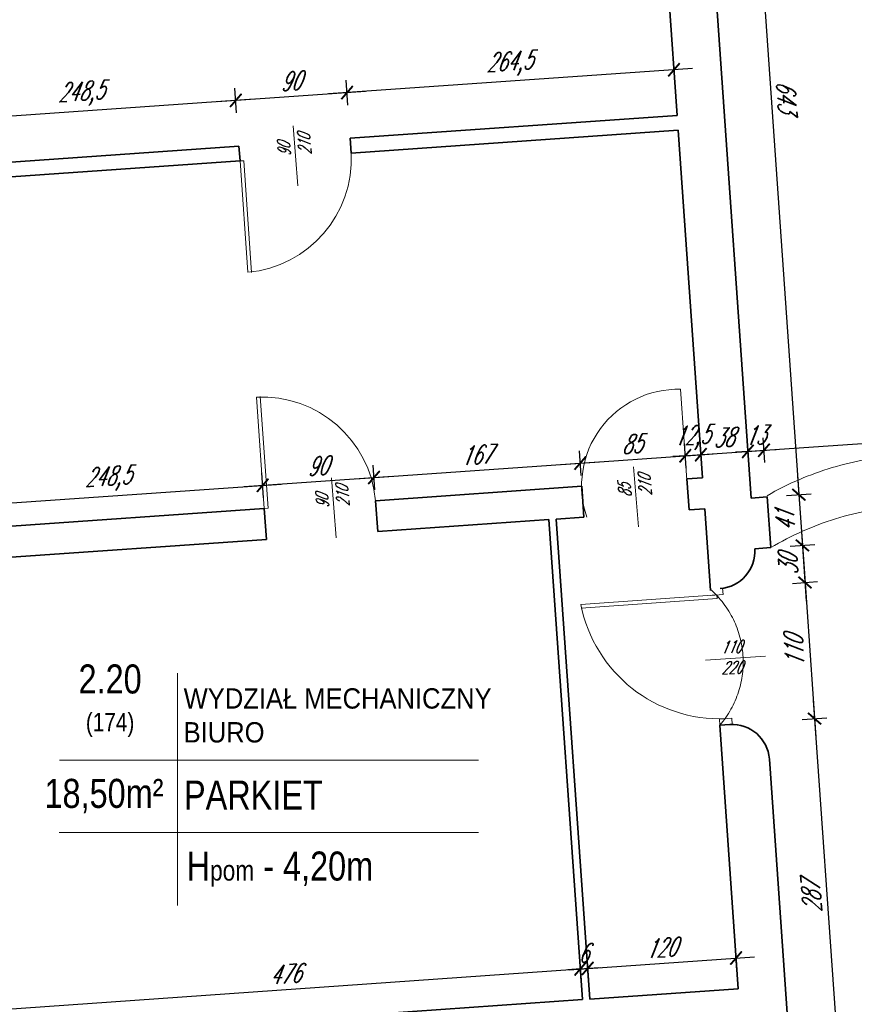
# Model space of a CAD drawing. Header units: millimetres. Extents: x 402 to 79005, y -7782 to 89952.
# Tile 102 of 256: x 22048 to 22721, y 23852 to 24646. Entities that reach past the tile are written whole.
import ezdxf

# ---------------------------------------------------------------- set-up
doc = ezdxf.new("R2010")
doc.units = ezdxf.units.MM
doc.header["$LTSCALE"] = 10
doc.linetypes.add('DASHED', pattern=[19.05, 12.7, -6.35])
doc.layers.get('0').update_dxf_attribs({"lineweight": 0})
doc.layers.get('Defpoints').update_dxf_attribs({"color": 253})
for name, color, linetype, lineweight in [('01 parter - ściany', 253, 'Continuous', 35), ('03_drzwi', 253, 'Continuous', 15), ('04-2_nad', 253, 'DASHED', 5), ('05-01_wymiary', 253, 'Continuous', 5), ('05-03_opis', 253, 'Continuous', 5)]:
    doc.layers.add(name, color=color, linetype=linetype, lineweight=lineweight)
doc.styles.add('ariel', font='ARIAL.TTF', dxfattribs={"width": 0.8})
doc.styles.add('ariel_wym', font='simplex.shx', dxfattribs={"width": 0.65, "oblique": 25})
doc.dimstyles.new('ariel 50', dxfattribs={"dimtxt": 15, "dimasz": 10, "dimexe": 10, "dimexo": 0, "dimgap": 5, "dimtad": 1, "dimdec": 1, "dimrnd": 0.5, "dimtxsty": 'ariel_wym', "dimblk": 'ARCHTICK', "dimcen": 2.5, "dimdle": 15, "dimazin": 0, "dimtfac": 1, "dimtdec": 1, "dimtix": 1, "dimtmove": 0, "dimatfit": 3, "dimldrblk": 'DOT', "dimfxl": 0, "dimarcsym": 0})
doc.dimstyles.new('ariel 50 wnętrze', dxfattribs={"dimtxt": 15, "dimasz": 10, "dimexe": 10, "dimexo": 0, "dimgap": 5, "dimtad": 1, "dimdec": 1, "dimrnd": 0.5, "dimtxsty": 'ariel_wym', "dimblk": 'ARCHTICK', "dimcen": 2.5, "dimdle": 15, "dimazin": 0, "dimtfac": 1, "dimtdec": 1, "dimtix": 1, "dimtmove": 0, "dimatfit": 3, "dimldrblk": 'DOT', "dimfxl": 0, "dimarcsym": 0})

# ---------------------------------------------------------------- blocks, each defined once
blk = doc.blocks.new('_ArchTick')
at = {"color": 0, "linetype": 'ByBlock', "const_width": 0.15}
blk.add_lwpolyline([(-0.5, -0.5), (0.5, 0.5)], dxfattribs=at)
blk = doc.blocks.new('*D1920')
at = {"layer": '05-01_wymiary', "color": 0, "lineweight": -2}
for p, q in [((21840.36, 21107.27), (21530.5, 25538.51)), ((21571.44, 25526.34), (21521.57, 25522.85)), ((21879.21, 21125.03), (21829.34, 21121.54))]:
    blk.add_line(p, q, dxfattribs=at)
at = {"layer": 'Defpoints', "color": 0}
for p in [(21854.5, 25546.13), (21531.54, 25523.55), (22246.18, 21150.69)]:
    blk.add_point(p, dxfattribs=at)
at = {"layer": '05-01_wymiary', "color": 0, "lineweight": -2, "xscale": 10, "yscale": 10, "zscale": 10}
for p, rotation in [((21531.54, 25523.55), 94.00000000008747), ((21839.31, 21122.24), 274.0000000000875)]:
    blk.add_blockref('_ArchTick', p, dxfattribs=dict(at, rotation=rotation))
at = {"layer": '05-01_wymiary', "color": 0, "insert": (21672.96, 23322.02), "char_height": 15, "attachment_point": 5, "rotation": 94, "style": 'ariel_wym'}
blk.add_mtext('4412', dxfattribs=at)
blk = doc.blocks.new('_Dot')
at = {"color": 0, "linetype": 'ByBlock', "lineweight": -2}
blk.add_line((-0.5, 0), (-1, 0), dxfattribs=at)
at = {"color": 0, "linetype": 'ByBlock', "const_width": 0.5}
blk.add_lwpolyline([(-0.25, 0, 1), (0.25, 0, 1)], format="xyb", close=True, dxfattribs=at)
blk = doc.blocks.new('*D1979')
at = {"layer": '05-01_wymiary', "color": 0, "lineweight": -2}
for p, q in [((22675.57, 24278.32), (22680.52, 24207.49)), ((22666.64, 24262.66), (22686.59, 24264.05)), ((22669.5, 24221.76), (22689.45, 24223.15))]:
    blk.add_line(p, q, dxfattribs=at)
at = {"layer": 'Defpoints', "color": 0}
for p in [(22651.05, 24261.57), (22653.91, 24220.67), (22679.47, 24222.46)]:
    blk.add_point(p, dxfattribs=at)
at = {"layer": '05-01_wymiary', "color": 0, "lineweight": -2, "xscale": 10, "yscale": 10, "zscale": 10}
for p, rotation in [((22676.61, 24263.36), 94.00000000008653), ((22679.47, 24222.46), 274.0000000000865)]:
    blk.add_blockref('_ArchTick', p, dxfattribs=dict(at, rotation=rotation))
at = {"layer": '05-01_wymiary', "color": 0, "insert": (22665.57, 24242.03), "char_height": 15, "attachment_point": 5, "rotation": 94, "style": 'ariel_wym'}
blk.add_mtext('41', dxfattribs=at)
blk = doc.blocks.new('*D1980')
at = {"layer": '05-01_wymiary', "color": 0, "lineweight": -2}
for p, q in [((22678.43, 24237.42), (22682.61, 24177.56)), ((22669.5, 24221.76), (22689.45, 24223.15)), ((22671.59, 24191.83), (22691.54, 24193.23))]:
    blk.add_line(p, q, dxfattribs=at)
at = {"layer": 'Defpoints', "color": 0}
for p in [(22653.91, 24220.67), (22681.56, 24192.53), (22605.13, 24187.18)]:
    blk.add_point(p, dxfattribs=at)
at = {"layer": '05-01_wymiary', "color": 0, "lineweight": -2, "xscale": 10, "yscale": 10, "zscale": 10}
for p, rotation in [((22679.47, 24222.46), 94.00000000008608), ((22681.56, 24192.53), 274.0000000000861)]:
    blk.add_blockref('_ArchTick', p, dxfattribs=dict(at, rotation=rotation))
at = {"layer": '05-01_wymiary', "color": 0, "insert": (22668.05, 24206.62), "char_height": 15, "attachment_point": 5, "rotation": 94, "style": 'ariel_wym'}
blk.add_mtext('30', dxfattribs=at)
blk = doc.blocks.new('*D1981')
at = {"layer": '05-01_wymiary', "color": 0, "lineweight": -2}
for p, q in [((22680.52, 24207.49), (22690.28, 24067.83)), ((22671.59, 24191.83), (22691.54, 24193.23)), ((22679.26, 24082.1), (22699.21, 24083.49))]:
    blk.add_line(p, q, dxfattribs=at)
at = {"layer": 'Defpoints', "color": 0}
for p in [(22605.13, 24187.18), (22612.8, 24077.45), (22689.24, 24082.8)]:
    blk.add_point(p, dxfattribs=at)
at = {"layer": '05-01_wymiary', "color": 0, "lineweight": -2, "xscale": 10, "yscale": 10, "zscale": 10}
for p, rotation in [((22681.56, 24192.53), 94.00000000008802), ((22689.24, 24082.8), 274.000000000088)]:
    blk.add_blockref('_ArchTick', p, dxfattribs=dict(at, rotation=rotation))
at = {"layer": '05-01_wymiary', "color": 0, "insert": (22672.93, 24136.79), "char_height": 15, "attachment_point": 5, "rotation": 94, "style": 'ariel_wym'}
blk.add_mtext('110', dxfattribs=at)
blk = doc.blocks.new('*D1982')
at = {"layer": '05-01_wymiary', "color": 0, "lineweight": -2}
for p, q in [((22688.19, 24097.76), (22710.3, 23781.53)), ((22679.26, 24082.1), (22699.21, 24083.49)), ((22699.28, 23795.8), (22719.23, 23797.19))]:
    blk.add_line(p, q, dxfattribs=at)
at = {"layer": 'Defpoints', "color": 0}
for p in [(22612.8, 24077.45), (22632.82, 23791.15), (22709.26, 23796.5)]:
    blk.add_point(p, dxfattribs=at)
at = {"layer": '05-01_wymiary', "color": 0, "lineweight": -2, "xscale": 10, "yscale": 10, "zscale": 10}
for p, rotation in [((22689.24, 24082.8), 94.00000000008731), ((22709.26, 23796.5), 274.0000000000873)]:
    blk.add_blockref('_ArchTick', p, dxfattribs=dict(at, rotation=rotation))
at = {"layer": '05-01_wymiary', "color": 0, "insert": (22686.78, 23938.77), "char_height": 15, "attachment_point": 5, "rotation": 94, "style": 'ariel_wym'}
blk.add_mtext('287', dxfattribs=at)
blk = doc.blocks.new('*D1991')
at = {"layer": '05-01_wymiary', "color": 0, "lineweight": -2}
for p, q in [((22576.53, 24596.1), (22575.14, 24616.05)), ((22590.8, 24607.12), (22297.05, 24586.58)), ((22312.71, 24577.65), (22311.31, 24597.6))]:
    blk.add_line(p, q, dxfattribs=at)
at = {"layer": 'Defpoints', "color": 0}
for p in [(22312.01, 24587.62), (22578.41, 24569.25), (22314.59, 24550.8)]:
    blk.add_point(p, dxfattribs=at)
at = {"layer": '05-01_wymiary', "color": 0, "lineweight": -2, "xscale": 10, "yscale": 10, "zscale": 10}
for p, rotation in [((22575.83, 24606.07), 3.999999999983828), ((22312.01, 24587.62), 183.9999999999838)]:
    blk.add_blockref('_ArchTick', p, dxfattribs=dict(at, rotation=rotation))
at = {"layer": '05-01_wymiary', "color": 0, "insert": (22442.95, 24610.74), "char_height": 15, "attachment_point": 5, "rotation": 4, "style": 'ariel_wym'}
blk.add_mtext('264,5', dxfattribs=at)
blk = doc.blocks.new('*D1992')
at = {"layer": '05-01_wymiary', "color": 0, "lineweight": -2}
for p, q in [((22312.71, 24577.65), (22311.31, 24597.6)), ((22326.98, 24588.67), (22207.27, 24580.3)), ((22222.93, 24571.37), (22221.53, 24591.32))]:
    blk.add_line(p, q, dxfattribs=at)
at = {"layer": 'Defpoints', "color": 0}
for p in [(22222.23, 24581.35), (22314.59, 24550.8), (22224.81, 24544.52)]:
    blk.add_point(p, dxfattribs=at)
at = {"layer": '05-01_wymiary', "color": 0, "lineweight": -2, "xscale": 10, "yscale": 10, "zscale": 10}
for p, rotation in [((22312.01, 24587.62), 3.999999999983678), ((22222.23, 24581.35), 183.9999999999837)]:
    blk.add_blockref('_ArchTick', p, dxfattribs=dict(at, rotation=rotation))
at = {"layer": '05-01_wymiary', "color": 0, "insert": (22266.25, 24596.96), "char_height": 15, "attachment_point": 5, "rotation": 4, "style": 'ariel_wym'}
blk.add_mtext('90', dxfattribs=at)
blk = doc.blocks.new('*D1993')
at = {"layer": '05-01_wymiary', "color": 0, "lineweight": -2}
for p, q in [((22222.93, 24571.37), (22221.53, 24591.32)), ((22237.19, 24582.39), (21959.34, 24562.96)), ((21975, 24554.03), (21973.6, 24573.99))]:
    blk.add_line(p, q, dxfattribs=at)
at = {"layer": 'Defpoints', "color": 0}
for p in [(21974.3, 24564.01), (22224.81, 24544.52), (21976.88, 24527.19)]:
    blk.add_point(p, dxfattribs=at)
at = {"layer": '05-01_wymiary', "color": 0, "lineweight": -2, "xscale": 10, "yscale": 10, "zscale": 10}
for p, rotation in [((22222.23, 24581.35), 3.999999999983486), ((21974.3, 24564.01), 183.9999999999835)]:
    blk.add_blockref('_ArchTick', p, dxfattribs=dict(at, rotation=rotation))
at = {"layer": '05-01_wymiary', "color": 0, "insert": (22097.3, 24586.57), "char_height": 15, "attachment_point": 5, "rotation": 4, "style": 'ariel_wym'}
blk.add_mtext('248,5', dxfattribs=at)
blk = doc.blocks.new('*D1998')
at = {"layer": '05-01_wymiary', "color": 0, "lineweight": -2}
for p, q in [((22244.64, 24260.94), (22243.24, 24280.89)), ((21981.05, 24252.53), (22258.9, 24271.96)), ((21996.71, 24243.6), (21995.31, 24263.55))]:
    blk.add_line(p, q, dxfattribs=at)
at = {"layer": 'Defpoints', "color": 0}
for p in [(22243.94, 24270.92), (22245.24, 24252.24), (21997.32, 24234.9)]:
    blk.add_point(p, dxfattribs=at)
at = {"layer": '05-01_wymiary', "color": 0, "lineweight": -2, "xscale": 10, "yscale": 10, "zscale": 10}
for p, rotation in [((22243.94, 24270.92), 3.999999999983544), ((21996.01, 24253.58), 183.9999999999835)]:
    blk.add_blockref('_ArchTick', p, dxfattribs=dict(at, rotation=rotation))
at = {"layer": '05-01_wymiary', "color": 0, "insert": (22119, 24276.14), "char_height": 15, "attachment_point": 5, "rotation": 4, "style": 'ariel_wym'}
blk.add_mtext('248,5', dxfattribs=at)
blk = doc.blocks.new('*D1999')
at = {"layer": '05-01_wymiary', "color": 0, "lineweight": -2}
for p, q in [((22334.42, 24267.22), (22333.02, 24287.17)), ((22228.98, 24269.87), (22348.68, 24278.24)), ((22244.64, 24260.94), (22243.24, 24280.89))]:
    blk.add_line(p, q, dxfattribs=at)
at = {"layer": 'Defpoints', "color": 0}
for p in [(22333.72, 24277.19), (22245.24, 24252.24), (22335.03, 24258.52)]:
    blk.add_point(p, dxfattribs=at)
at = {"layer": '05-01_wymiary', "color": 0, "lineweight": -2, "xscale": 10, "yscale": 10, "zscale": 10}
for p, rotation in [((22243.94, 24270.92), 183.9999999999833), ((22333.72, 24277.19), 3.999999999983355)]:
    blk.add_blockref('_ArchTick', p, dxfattribs=dict(at, rotation=rotation))
at = {"layer": '05-01_wymiary', "color": 0, "insert": (22287.96, 24286.52), "char_height": 15, "attachment_point": 5, "rotation": 4, "style": 'ariel_wym'}
blk.add_mtext('90', dxfattribs=at)
blk = doc.blocks.new('*D2000')
at = {"layer": '05-01_wymiary', "color": 0, "lineweight": -2}
for p, q in [((22500.86, 24278.86), (22499.46, 24298.81)), ((22318.76, 24276.15), (22515.12, 24289.88)), ((22334.42, 24267.22), (22333.02, 24287.17))]:
    blk.add_line(p, q, dxfattribs=at)
at = {"layer": 'Defpoints', "color": 0}
for p in [(22500.16, 24288.83), (22501.46, 24270.15), (22335.03, 24258.52)]:
    blk.add_point(p, dxfattribs=at)
at = {"layer": '05-01_wymiary', "color": 0, "lineweight": -2, "xscale": 10, "yscale": 10, "zscale": 10}
for p, rotation in [((22500.16, 24288.83), 3.999999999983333), ((22333.72, 24277.19), 183.9999999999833)]:
    blk.add_blockref('_ArchTick', p, dxfattribs=dict(at, rotation=rotation))
at = {"layer": '05-01_wymiary', "color": 0, "insert": (22416.07, 24295.48), "char_height": 15, "attachment_point": 5, "rotation": 4, "style": 'ariel_wym'}
blk.add_mtext('167', dxfattribs=at)
blk = doc.blocks.new('*D2001')
at = {"layer": '05-01_wymiary', "color": 0, "lineweight": -2}
for p, q in [((22585.65, 24284.79), (22584.25, 24304.74)), ((22485.19, 24287.79), (22599.91, 24295.81)), ((22500.86, 24278.86), (22499.46, 24298.81))]:
    blk.add_line(p, q, dxfattribs=at)
at = {"layer": 'Defpoints', "color": 0}
for p in [(22584.95, 24294.76), (22586.26, 24276.08), (22501.46, 24270.15)]:
    blk.add_point(p, dxfattribs=at)
at = {"layer": '05-01_wymiary', "color": 0, "lineweight": -2, "xscale": 10, "yscale": 10, "zscale": 10}
for p, rotation in [((22584.95, 24294.76), 3.999999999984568), ((22500.16, 24288.83), 183.9999999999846)]:
    blk.add_blockref('_ArchTick', p, dxfattribs=dict(at, rotation=rotation))
at = {"layer": '05-01_wymiary', "color": 0, "insert": (22541.68, 24304.27), "char_height": 15, "attachment_point": 5, "rotation": 4, "style": 'ariel_wym'}
blk.add_mtext('85', dxfattribs=at)
blk = doc.blocks.new('*D2002')
at = {"layer": '05-01_wymiary', "color": 0, "lineweight": -2}
for p, q in [((22585.65, 24284.79), (22584.25, 24304.74)), ((22598.24, 24285.67), (22596.84, 24305.62)), ((22584.95, 24294.76), (22574.98, 24294.06)), ((22584.95, 24294.76), (22597.54, 24295.64)), ((22597.54, 24295.64), (22607.52, 24296.34))]:
    blk.add_line(p, q, dxfattribs=at)
at = {"layer": 'Defpoints', "color": 0}
for p in [(22597.54, 24295.64), (22586.26, 24276.08), (22598.85, 24276.96)]:
    blk.add_point(p, dxfattribs=at)
at = {"layer": '05-01_wymiary', "color": 0, "lineweight": -2, "xscale": 10, "yscale": 10, "zscale": 10}
for p, rotation in [((22584.95, 24294.76), 3.999999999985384), ((22597.54, 24295.64), 183.9999999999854)]:
    blk.add_blockref('_ArchTick', p, dxfattribs=dict(at, rotation=rotation))
at = {"layer": '05-01_wymiary', "color": 0, "insert": (22590.27, 24309.1), "char_height": 15, "attachment_point": 5, "rotation": 4, "style": 'ariel_wym'}
blk.add_mtext('12,5', dxfattribs=at)
blk = doc.blocks.new('*D2003')
at = {"layer": '05-01_wymiary', "color": 0, "lineweight": -2}
for p, q in [((22636.15, 24288.32), (22634.75, 24308.27)), ((22582.58, 24294.6), (22650.41, 24299.34)), ((22598.24, 24285.67), (22596.84, 24305.62))]:
    blk.add_line(p, q, dxfattribs=at)
at = {"layer": 'Defpoints', "color": 0}
for p in [(22635.45, 24298.29), (22598.85, 24276.96), (22638.08, 24260.66)]:
    blk.add_point(p, dxfattribs=at)
at = {"layer": '05-01_wymiary', "color": 0, "lineweight": -2, "xscale": 10, "yscale": 10, "zscale": 10}
for p, rotation in [((22597.54, 24295.64), 183.9999999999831), ((22635.45, 24298.29), 3.999999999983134)]:
    blk.add_blockref('_ArchTick', p, dxfattribs=dict(at, rotation=rotation))
at = {"layer": '05-01_wymiary', "color": 0, "insert": (22615.62, 24309.44), "char_height": 15, "attachment_point": 5, "rotation": 4, "style": 'ariel_wym'}
blk.add_mtext('38', dxfattribs=at)
blk = doc.blocks.new('*D2004')
at = {"layer": '05-01_wymiary', "color": 0, "lineweight": -2}
for p, q in [((22636.15, 24288.32), (22634.75, 24308.27)), ((22649.11, 24289.22), (22647.72, 24309.17)), ((22648.42, 24299.2), (22658.39, 24299.9)), ((22635.45, 24298.29), (22625.47, 24297.59)), ((22635.45, 24298.29), (22648.42, 24299.2))]:
    blk.add_line(p, q, dxfattribs=at)
at = {"layer": 'Defpoints', "color": 0}
for p in [(22648.42, 24299.2), (22638.08, 24260.66), (22651.05, 24261.57)]:
    blk.add_point(p, dxfattribs=at)
at = {"layer": '05-01_wymiary', "color": 0, "lineweight": -2, "xscale": 10, "yscale": 10, "zscale": 10}
for p, rotation in [((22635.45, 24298.29), 3.99999999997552), ((22648.42, 24299.2), 183.9999999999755)]:
    blk.add_blockref('_ArchTick', p, dxfattribs=dict(at, rotation=rotation))
at = {"layer": '05-01_wymiary', "color": 0, "insert": (22641.06, 24311.22), "char_height": 15, "attachment_point": 5, "rotation": 4, "style": 'ariel_wym'}
blk.add_mtext('13', dxfattribs=at)
blk = doc.blocks.new('*D2005')
at = {"layer": '05-01_wymiary', "color": 0, "lineweight": -2}
for p, q in [((22868.58, 24304.57), (22867.18, 24324.52)), ((22633.45, 24298.15), (22882.84, 24315.59)), ((22649.11, 24289.22), (22647.72, 24309.17))]:
    blk.add_line(p, q, dxfattribs=at)
at = {"layer": 'Defpoints', "color": 0}
for p in [(22867.88, 24314.55), (22870.53, 24276.67), (22651.05, 24261.57)]:
    blk.add_point(p, dxfattribs=at)
at = {"layer": '05-01_wymiary', "color": 0, "lineweight": -2, "xscale": 10, "yscale": 10, "zscale": 10}
for p, rotation in [((22867.88, 24314.55), 3.999999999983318), ((22648.42, 24299.2), 183.9999999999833)]:
    blk.add_blockref('_ArchTick', p, dxfattribs=dict(at, rotation=rotation))
at = {"layer": '05-01_wymiary', "color": 0, "insert": (22757.28, 24319.34), "char_height": 15, "attachment_point": 5, "rotation": 4, "style": 'ariel_wym'}
blk.add_mtext('220', dxfattribs=at)
blk = doc.blocks.new('*D2009')
at = {"layer": '05-01_wymiary', "color": 0, "lineweight": -2}
for p, q in [((22500.93, 23870.92), (22499.54, 23890.87)), ((22010.6, 23846.66), (22515.2, 23881.94)), ((22026.26, 23837.73), (22024.87, 23857.68))]:
    blk.add_line(p, q, dxfattribs=at)
at = {"layer": 'Defpoints', "color": 0}
for p in [(22500.24, 23880.89), (22501.96, 23856.18), (22027.29, 23822.99)]:
    blk.add_point(p, dxfattribs=at)
at = {"layer": '05-01_wymiary', "color": 0, "lineweight": -2, "xscale": 10, "yscale": 10, "zscale": 10}
for p, rotation in [((22500.24, 23880.89), 3.999999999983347), ((22025.57, 23847.7), 183.9999999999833)]:
    blk.add_blockref('_ArchTick', p, dxfattribs=dict(at, rotation=rotation))
at = {"layer": '05-01_wymiary', "color": 0, "insert": (22262.03, 23876.77), "char_height": 15, "attachment_point": 5, "rotation": 4, "style": 'ariel_wym'}
blk.add_mtext('476', dxfattribs=at)
blk = doc.blocks.new('*D2010')
at = {"layer": '05-01_wymiary', "color": 0, "lineweight": -2}
for p, q in [((22500.93, 23870.92), (22499.54, 23890.87)), ((22506.92, 23871.34), (22505.52, 23891.29)), ((22500.24, 23880.89), (22490.26, 23880.2)), ((22500.24, 23880.89), (22506.22, 23881.31)), ((22506.22, 23881.31), (22516.2, 23882.01))]:
    blk.add_line(p, q, dxfattribs=at)
at = {"layer": 'Defpoints', "color": 0}
for p in [(22506.22, 23881.31), (22501.96, 23856.18), (22507.95, 23856.6)]:
    blk.add_point(p, dxfattribs=at)
at = {"layer": '05-01_wymiary', "color": 0, "lineweight": -2, "xscale": 10, "yscale": 10, "zscale": 10}
for p, rotation in [((22500.24, 23880.89), 3.999999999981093), ((22506.22, 23881.31), 183.9999999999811)]:
    blk.add_blockref('_ArchTick', p, dxfattribs=dict(at, rotation=rotation))
at = {"layer": '05-01_wymiary', "color": 0, "insert": (22502.36, 23893.57), "char_height": 15, "attachment_point": 5, "rotation": 4, "style": 'ariel_wym'}
blk.add_mtext('6', dxfattribs=at)
blk = doc.blocks.new('*D2011')
at = {"layer": '05-01_wymiary', "color": 0, "lineweight": -2}
for p, q in [((22626.63, 23879.71), (22625.23, 23899.66)), ((22491.26, 23880.27), (22640.89, 23890.73)), ((22506.92, 23871.34), (22505.52, 23891.29))]:
    blk.add_line(p, q, dxfattribs=at)
at = {"layer": 'Defpoints', "color": 0}
for p in [(22625.93, 23889.68), (22627.66, 23864.97), (22507.95, 23856.6)]:
    blk.add_point(p, dxfattribs=at)
at = {"layer": '05-01_wymiary', "color": 0, "lineweight": -2, "xscale": 10, "yscale": 10, "zscale": 10}
for p, rotation in [((22625.93, 23889.68), 3.999999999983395), ((22506.22, 23881.31), 183.9999999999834)]:
    blk.add_blockref('_ArchTick', p, dxfattribs=dict(at, rotation=rotation))
at = {"layer": '05-01_wymiary', "color": 0, "insert": (22565.2, 23897.97), "char_height": 15, "attachment_point": 5, "rotation": 4, "style": 'ariel_wym'}
blk.add_mtext('120', dxfattribs=at)
blk = doc.blocks.new('*D2046')
at = {"layer": '05-01_wymiary', "color": 0, "lineweight": -2}
for p, q in [((22630.71, 24919.75), (22677.66, 24248.39)), ((22621.78, 24904.09), (22641.73, 24905.49)), ((22666.64, 24262.66), (22686.59, 24264.05))]:
    blk.add_line(p, q, dxfattribs=at)
at = {"layer": 'Defpoints', "color": 0}
for p in [(22593.4, 24902.11), (22638.26, 24260.67), (22676.61, 24263.36)]:
    blk.add_point(p, dxfattribs=at)
at = {"layer": '05-01_wymiary', "color": 0, "lineweight": -2, "xscale": 10, "yscale": 10, "zscale": 10}
for p, rotation in [((22631.76, 24904.79), 93.99999999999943), ((22676.61, 24263.36), 273.9999999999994)]:
    blk.add_blockref('_ArchTick', p, dxfattribs=dict(at, rotation=rotation))
at = {"layer": '05-01_wymiary', "color": 0, "insert": (22666.65, 24584.94), "char_height": 15, "attachment_point": 5, "rotation": 274, "style": 'ariel_wym'}
blk.add_mtext('643', dxfattribs=at)

msp = doc.modelspace()

# ---------------------------------------------------------------- linework, layer by layer
at = {"layer": '01 parter - ściany'}
for p, q in [((22578.41, 24569.25), (22534.04, 25203.7)), ((22593.4, 24902.11), (22638.08, 24260.66)), ((22314.59, 24550.8), (22578.41, 24569.25)), ((22315.42, 24538.83), (22579.25, 24557.28)), ((22598.85, 24276.96), (22579.25, 24557.28)), ((22314.59, 24550.8), (22315.42, 24538.83)), ((21976.88, 24527.19), (22224.81, 24544.52)), ((22224.81, 24544.52), (22225.64, 24532.55)), ((21977.71, 24515.22), (22225.64, 24532.55)), ((22586.26, 24276.08), (22598.85, 24276.96)), ((22586.26, 24276.08), (22588, 24251.14)), ((22335.03, 24258.52), (22501.46, 24270.15)), ((22501.46, 24270.15), (22503.21, 24245.22)), ((22638.08, 24260.66), (22651.05, 24261.57)), ((22651.05, 24261.57), (22653.91, 24220.67)), ((21997.32, 24234.9), (22245.24, 24252.24)), ((22245.24, 24252.24), (22246.99, 24227.3)), ((22335.03, 24258.52), (22336.77, 24233.58)), ((22588, 24251.14), (22600.59, 24252.02)), ((22605.19, 24186.19), (22600.59, 24252.02)), ((22480.88, 24243.65), (22503.21, 24245.22)), ((22336.77, 24233.58), (22474.9, 24243.24)), ((22474.9, 24243.24), (22501.96, 23856.18)), ((22480.88, 24243.65), (22507.95, 23856.6)), ((21999.06, 24209.96), (22246.99, 24227.3)), ((22653.91, 24220.67), (22640.94, 24219.76)), ((22620.78, 24078.01), (22612.8, 24077.45)), ((22627.66, 23864.97), (22612.8, 24077.45)), ((22668.63, 23823.73), (22652.8, 24050.17)), ((22507.95, 23856.6), (22627.66, 23864.97)), ((22026.13, 23822.91), (22501.96, 23856.18))]:
    msp.add_line(p, q, dxfattribs=at)
for centre, start, end in [((22611.01, 24217.67), 274, 4), ((22622.87, 24048.08), 4, 94)]:
    msp.add_arc(centre, 30, start, end, dxfattribs=at)
at = {"layer": '03_drzwi'}
for p, q in [((22272.38, 24512.41), (22268.55, 24560.74)), ((22228.64, 24532.76), (22225.64, 24532.55)), ((22225.64, 24532.55), (22231.92, 24442.77)), ((22228.64, 24532.76), (22234.94, 24442.65)), ((22587.13, 24263.61), (22581.2, 24348.41)), ((22245.24, 24252.24), (22238.97, 24342.02)), ((22248.24, 24252.45), (22241.94, 24342.56)), ((22547.12, 24237.43), (22543.28, 24285.76)), ((22303.19, 24228.67), (22299.36, 24276.99)), ((22248.24, 24252.45), (22245.24, 24252.24)), ((22610.46, 24182.54), (22500.73, 24174.87)), ((22615.45, 24182.89), (22605.47, 24182.2)), ((22610.67, 24179.55), (22610.46, 24182.54)), ((22615.45, 24182.89), (22615.1, 24187.88)), ((22610.67, 24179.55), (22500.94, 24171.88)), ((22601.39, 24129.89), (22649.75, 24133.27)), ((22622.43, 24083.14), (22612.45, 24082.44)), ((22612.45, 24082.44), (22612.8, 24077.45)), ((22622.43, 24083.14), (22622.77, 24078.15))]:
    msp.add_line(p, q, dxfattribs=at)
for centre, radius, start, end in [((22223.64, 24534.3), 91.9, 275.17192, 2.82808), ((22579.22, 24270.49), 77.94, 88.54337, 198.80136), ((22243.5, 24250.23), 91.9, 5.17192, 92.82808), ((22612.58, 24196.63), 113.94, 191.00713, 272.44549)]:
    msp.add_arc(centre, radius, start, end, dxfattribs=at)
at = {"layer": '04-2_nad', "ltscale": 2}
for centre, radius, start, end in [((22775.05, 24047.08), 248.65, 67.41846, 119.93259), ((22778.91, 24010.04), 244.92, 67.31263, 120.68737), ((22553.23, 24128.42), 78.4, 319.44987, 48.55013)]:
    msp.add_arc(centre, radius, start, end, dxfattribs=at)
at = {"layer": '05-03_opis'}
for p, q in [((22175.26, 24119.52), (22175.26, 23931.93)), ((22080.01, 24049.2), (22418.07, 24049.2)), ((22079.76, 23990.84), (22418.08, 23990.84))]:
    msp.add_line(p, q, dxfattribs=at)

# ---------------------------------------------------------------- texts
at = {"layer": '03_drzwi', "char_height": 10, "width": 46.1752, "attachment_point": 1, "style": 'ariel_wym'}
for s, insert, rotation in [('90\\P210', (22256.71, 24535.69), 94.53307), ('85\\P210', (22531.45, 24260.71), 94.53307), ('90\\P210', (22287.53, 24251.95), 94.53307), ('110\\P220', (22613.19, 24145.29), 2.25546)]:
    msp.add_mtext(s, dxfattribs=dict(at, insert=insert, rotation=rotation))
at = {"layer": '05-03_opis', "style": 'ariel'}
for s, insert, char_height, width, attachment_point in [('{\\fArial|b0|i0|c238|p34;2.20\\P\\H0.6404x;(174)}', (22120.81, 24097.18), 23.4234, 108.9126, 5), ('\\W0.9;{\\fArial|b0|i0|c238|p34;WYDZIAŁ MECHANICZNY\\PBIURO}', (22180.15, 24085.28), 16.3964, 249.6463, 4), ('{\\fArial|b0|i0|c238|p34;18,50m²}', (22115.87, 24020.3), 23.4234, 108.9126, 5), ('{\\fArial|b0|i0|c238|p34;PARKIET}', (22180.45, 24021.13), 23.4234, 322.789, 4), ('{\\fArial|b0|i0|c238|p34; H\\H0.7x;pom\\H1.429x; - 4,20m}', (22175.26, 23961.39), 23.4234, 322.789, 4)]:
    msp.add_mtext(s, dxfattribs=dict(at, insert=insert, char_height=char_height, width=width, attachment_point=attachment_point))

# ---------------------------------------------------------------- dimensions: what is measured, and where the dimension line sits
at = {"layer": '05-01_wymiary'}
for base, p1, p2, angle, dimstyle, picture, middle in [((21531.54, 25523.55), (22246.18, 21150.69), (21854.5, 25546.13), 94, 'ariel 50', '*D1920', (21672.96, 23322.02)), ((22312.01, 24587.62), (22578.41, 24569.25), (22314.59, 24550.8), 4, 'ariel 50 wnętrze', '*D1991', (22442.95, 24610.74)), ((22243.94, 24270.92), (21997.32, 24234.9), (22245.24, 24252.24), 4, 'ariel 50 wnętrze', '*D1998', (22119, 24276.14)), ((22500.24, 23880.89), (22027.29, 23822.99), (22501.96, 23856.18), 4, 'ariel 50 wnętrze', '*D2009', (22262.03, 23876.77))]:
    dim = msp.add_linear_dim(base=base, p1=p1, p2=p2, angle=angle, dimstyle=dimstyle, dxfattribs=at)
    dim.commit()
    dim.dimension.update_dxf_attribs({"geometry": picture, "text_midpoint": middle})
dim = msp.add_aligned_dim(p1=(22593.4, 24902.11), p2=(22638.26, 24260.67), distance=38.45, dimstyle='ariel 50 wnętrze', override={"dimtmove": 1}, dxfattribs=at)
dim.commit()
dim.dimension.update_dxf_attribs({"geometry": '*D2046', "text_midpoint": (22666.65, 24584.94)})
for base, p1, p2, angle, picture, middle in [((22222.23, 24581.35), (22314.59, 24550.8), (22224.81, 24544.52), 4, '*D1992', (22266.25, 24596.96)), ((21974.3, 24564.01), (22224.81, 24544.52), (21976.88, 24527.19), 4, '*D1993', (22097.3, 24586.57)), ((22867.88, 24314.55), (22651.05, 24261.57), (22870.53, 24276.67), 4, '*D2005', (22757.28, 24319.34)), ((22597.54, 24295.64), (22586.26, 24276.08), (22598.85, 24276.96), 4, '*D2002', (22590.27, 24309.1)), ((22635.45, 24298.29), (22598.85, 24276.96), (22638.08, 24260.66), 4, '*D2003', (22615.62, 24309.44)), ((22648.42, 24299.2), (22638.08, 24260.66), (22651.05, 24261.57), 4, '*D2004', (22641.06, 24311.22)), ((22584.95, 24294.76), (22501.46, 24270.15), (22586.26, 24276.08), 4, '*D2001', (22541.68, 24304.27)), ((22500.16, 24288.83), (22335.03, 24258.52), (22501.46, 24270.15), 4, '*D2000', (22416.07, 24295.48)), ((22333.72, 24277.19), (22245.24, 24252.24), (22335.03, 24258.52), 4, '*D1999', (22287.96, 24286.52)), ((22679.47, 24222.46), (22651.05, 24261.57), (22653.91, 24220.67), 94, '*D1979', (22665.57, 24242.03)), ((22681.56, 24192.53), (22653.91, 24220.67), (22605.13, 24187.18), 94, '*D1980', (22668.05, 24206.62)), ((22689.24, 24082.8), (22605.13, 24187.18), (22612.8, 24077.45), 94, '*D1981', (22672.93, 24136.79)), ((22709.26, 23796.5), (22612.8, 24077.45), (22632.82, 23791.15), 94, '*D1982', (22686.78, 23938.77)), ((22506.22, 23881.31), (22501.96, 23856.18), (22507.95, 23856.6), 4, '*D2010', (22502.36, 23893.57)), ((22625.93, 23889.68), (22507.95, 23856.6), (22627.66, 23864.97), 4, '*D2011', (22565.2, 23897.97))]:
    dim = msp.add_linear_dim(base=base, p1=p1, p2=p2, angle=angle, dimstyle='ariel 50 wnętrze', override={"dimtmove": 1}, dxfattribs=at)
    dim.commit()
    dim.dimension.update_dxf_attribs({"geometry": picture, "text_midpoint": middle})

doc.saveas('drawing.dxf')
